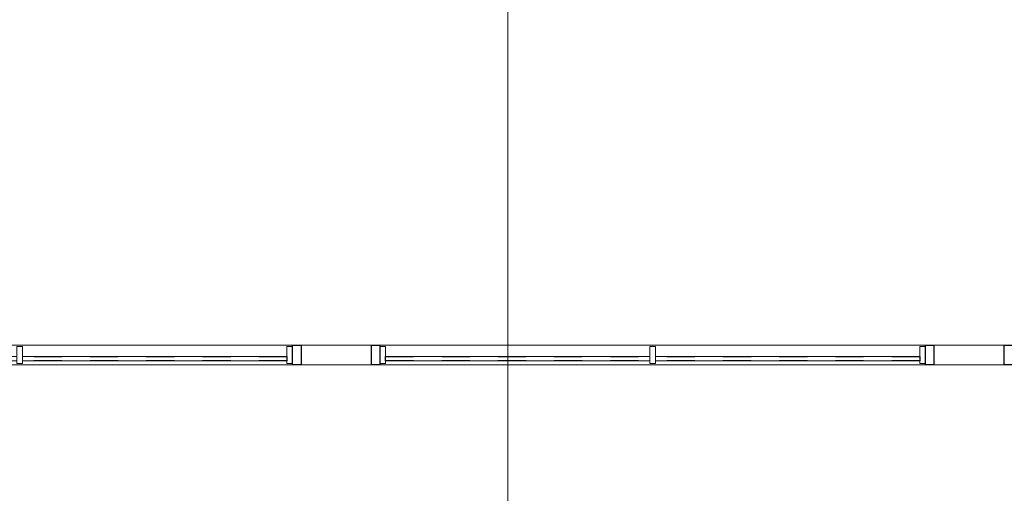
# Model space of a CAD drawing. Header units: metres. Extents: x 2.9 to 42.3, y -72.9 to -49.3.
# Tile 221 of 256: x 21.3 to 24.8, y -70.5 to -68.9. Entities that reach past the tile are written whole.
import ezdxf

# ---------------------------------------------------------------- set-up
doc = ezdxf.new("R2010")
doc.units = ezdxf.units.M
doc.linetypes.add('Traço', pattern=[0.006, 0.003, -0.003])
doc.linetypes.add('Traço_2_', pattern=[0.006, 0.003, -0.003])
for name, color, linetype, lineweight in [('A-GLAZ', 7, 'Continuous', 18), ('G-ANNO-SYMB', 7, 'Continuous', 9), ('I-WALL', 7, 'Continuous', 18)]:
    doc.layers.add(name, color=color, linetype=linetype, lineweight=lineweight)
doc.layers.add('A-GLAZ-HDLN', color=7, linetype='Traço', lineweight=25, true_color=0x00007f)

# ---------------------------------------------------------------- blocks, each defined once
blk = doc.blocks.new('JANELA1 - Paineis _2x1_ 2 x 1_00-7022496-2PAV')
at = {"layer": 'A-GLAZ', "color": 253, "true_color": 0xaaaaaa}
for p, q in [((-0.97, 0.035), (-1, 0.035)), ((-1, 0.035), (-1, -0.035)), ((-0.97, 0.03), (-0.97, 0.035)), ((-0.97, 0.035), (0.97, 0.035)), ((-0.95, 0.03), (-0.97, 0.03)), ((-0.97, 0.03), (-0.97, -0.03)), ((-0.95, -0.03), (-0.95, 0.03)), ((0.01, 0.03), (-0.01, 0.03)), ((-0.01, 0.03), (-0.01, -0.03)), ((0.01, -0.03), (0.01, 0.03)), ((0.97, 0.03), (0.95, 0.03)), ((0.95, 0.03), (0.95, -0.03)), ((1, 0.035), (0.97, 0.035)), ((0.97, 0.035), (0.97, 0.03)), ((0.97, -0.03), (0.97, 0.03)), ((1, -0.035), (1, 0.035)), ((-1, -0.035), (-0.97, -0.035)), ((-0.97, -0.03), (-0.95, -0.03)), ((-0.97, -0.035), (-0.97, -0.03)), ((0.97, -0.035), (-0.97, -0.035)), ((-0.01, -0.005), (-0.95, -0.005)), ((-0.95, -0.02), (-0.01, -0.02)), ((-0.01, -0.03), (0.01, -0.03)), ((0.95, -0.005), (0.01, -0.005)), ((0.01, -0.02), (0.95, -0.02)), ((0.95, -0.03), (0.97, -0.03)), ((0.97, -0.03), (0.97, -0.035)), ((0.97, -0.035), (1, -0.035))]:
    blk.add_line(p, q, dxfattribs=at)
at = {"layer": 'A-GLAZ-HDLN', "color": 9, "linetype": 'Traço_2_', "true_color": 0xaaaad4}
for p, q in [((-1, -0.035), (-1, 0.035)), ((-1, 0.035), (-0.97, 0.035)), ((-0.97, 0.035), (-0.97, -0.035)), ((0.97, -0.035), (0.97, 0.035)), ((0.97, 0.035), (1, 0.035)), ((1, 0.035), (1, -0.035)), ((-0.97, -0.035), (-1, -0.035)), ((-0.95, -0.02), (-0.95, -0.005)), ((-0.95, -0.005), (0.95, -0.005)), ((0.95, -0.02), (-0.95, -0.02)), ((0.95, -0.005), (0.95, -0.02)), ((1, -0.035), (0.97, -0.035))]:
    blk.add_line(p, q, dxfattribs=at)
blk = doc.blocks.new('4 GRE - ESCOLA DE CINEMA E AUDIOVISUAL CINE REX R07_rvt-1-2PAV')
at = {"layer": 'I-WALL', "color": 253, "true_color": 0xaaaaaa}
for p, q in [((22.536, -70.0214), (22.286, -70.0214)), ((24.786, -70.0214), (24.536, -70.0214)), ((22.286, -70.0914), (22.536, -70.0914)), ((24.536, -70.0914), (24.786, -70.0914))]:
    blk.add_line(p, q, dxfattribs=at)
at = {"layer": 'A-GLAZ', "color": 253, "lineweight": 18, "true_color": 0xaaaaaa}
for p in [(21.286, -70.0564), (23.536, -70.0564), (25.786, -70.0564)]:
    blk.add_blockref('JANELA1 - Paineis _2x1_ 2 x 1_00-7022496-2PAV', p, dxfattribs=at)

msp = doc.modelspace()

# ---------------------------------------------------------------- linework, layer by layer
at = {"layer": 'G-ANNO-SYMB'}
msp.add_line((23.0213, -50.5084), (23.0213, -72.4368), dxfattribs=at)

# ---------------------------------------------------------------- block references
at = {"lineweight": 5}
msp.add_blockref('4 GRE - ESCOLA DE CINEMA E AUDIOVISUAL CINE REX R07_rvt-1-2PAV', (0, 0), dxfattribs=at)

doc.saveas('drawing.dxf')
